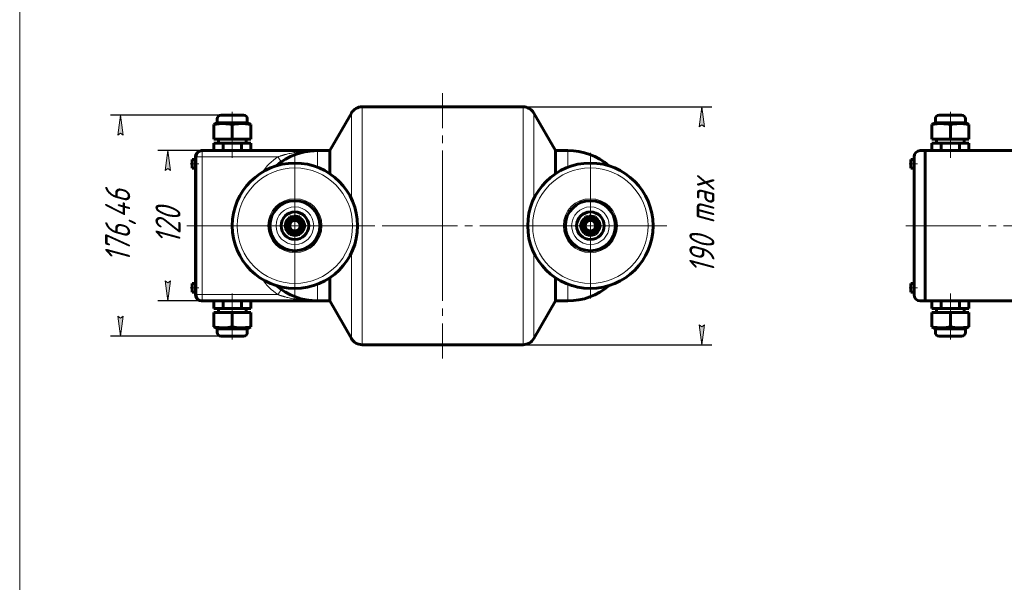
# Model space of a CAD drawing. Header units: millimetres. Extents: x 0 to 297, y 0 to 420.
# Tile 2 of 7: x 0 to 197, y 112 to 225. Entities that reach past the tile are written whole.
import ezdxf

# ---------------------------------------------------------------- set-up
doc = ezdxf.new("R2010")
doc.units = ezdxf.units.MM
for name, pattern in [('K5LT_AXLED', [19.5, 15, -1.5, 1.5, -1.5]), ('K5LT_BASIC', [0]), ('K5LT_THIN', [0])]:
    doc.linetypes.add(name, pattern=pattern)
doc.layers.add('Системный слой', color=7, linetype='Continuous')
doc.styles.add('KDIMTEXTSTYLE', font='GOST_AU.SHX', dxfattribs={"width": 0.96, "oblique": 15, "height": 5})
doc.dimstyles.new('KDIMSTYLE (0.25)', dxfattribs={"dimtxt": 5, "dimasz": 1, "dimexe": 2, "dimexo": 0, "dimgap": 1, "dimtad": 1, "dimlfac": 4, "dimtxsty": 'KDIMTEXTSTYLE', "dimsah": 1, "dimcen": 0, "dimdle": 1, "dimadec": 0, "dimazin": 0, "dimtfac": 0.667, "dimtmove": 0, "dimatfit": 3, "dimfxl": 1, "dimtvp": 1, "dimtolj": 1, "dimtzin": 0, "dimarcsym": 0})

# ---------------------------------------------------------------- blocks, each defined once
blk = doc.blocks.new('U2')
at = {"layer": 'Системный слой', "color": 30, "linetype": 'K5LT_AXLED', "lineweight": 18, "true_color": 0xff8000}
for q in [(54.95, 197.96), (40.43, 183.44), (69.46, 183.44), (54.95, 168.93)]:
    blk.add_line((54.95, 183.44), q, dxfattribs=at)
blk = doc.blocks.new('U3')
at = {"layer": 'Системный слой', "color": 30, "linetype": 'K5LT_AXLED', "lineweight": 18, "true_color": 0xff8000}
for q in [(113.95, 197.96), (99.43, 183.44), (128.46, 183.44), (113.95, 168.93)]:
    blk.add_line((113.95, 183.44), q, dxfattribs=at)
blk = doc.blocks.new('KDIMARROW_01')
at = {"layer": 'Системный слой'}
blk.add_hatch(color=0, dxfattribs=at).paths.add_polyline_path([(0, 0), (-4, 0.53), (-3.6, 0), (-4, -0.53)])
at = {"layer": 'Системный слой', "color": 0, "linetype": 'K5LT_THIN', "lineweight": 18}
for p, q in [((-3.6, 0), (-4, 0.53)), ((-4, 0.53), (0, 0)), ((0, 0), (-4, -0.53)), ((-4, -0.53), (-3.6, 0)), ((0, 0), (-1, 0))]:
    blk.add_line(p, q, dxfattribs=at)
blk = doc.blocks.new('KDIMARROW_02')
at = {"layer": 'Системный слой'}
blk.add_hatch(color=0, dxfattribs=at).paths.add_polyline_path([(3.6, 0), (4, 0.53), (0, 0), (4, -0.53)])
at = {"layer": 'Системный слой', "color": 0, "linetype": 'K5LT_THIN', "lineweight": 18}
for p, q in [((0, 0), (-1, 0)), ((4, 0.53), (0, 0)), ((0, 0), (4, -0.53)), ((0, 0), (6, 0)), ((3.6, 0), (4, 0.53)), ((4, -0.53), (3.6, 0))]:
    blk.add_line(p, q, dxfattribs=at)
blk = doc.blocks.new('U29')
at = {"layer": 'Системный слой', "color": 5, "linetype": 'K5LT_BASIC', "lineweight": 60, "true_color": 0x0000ff}
for p, q in [((39.45, 204), (39.45, 204.75)), ((44.7, 205.5), (40.2, 205.5)), ((45.45, 204), (45.45, 204.75)), ((39.45, 204), (38.78, 203.62)), ((38.78, 200.75), (38.78, 203.62)), ((39.45, 204), (42.49, 204)), ((45.45, 204), (42.41, 204)), ((42.45, 203.62), (42.45, 200.75)), ((45.45, 204), (46.12, 203.62)), ((46.12, 200.75), (46.12, 203.62)), ((46.12, 200.75), (38.78, 200.75)), ((39.7, 199.94), (39.7, 200.75)), ((45.2, 199.94), (45.2, 200.75)), ((46.12, 199.94), (38.78, 199.94)), ((38.78, 198.44), (38.78, 199.94)), ((40.61, 198.44), (40.61, 199.94)), ((44.28, 198.44), (44.28, 199.94)), ((46.12, 198.44), (46.12, 199.94)), ((38.78, 198.44), (42.45, 198.44)), ((44.91, 198.44), (41.91, 198.44)), ((44.91, 198.44), (41.91, 198.44)), ((46.12, 198.44), (42.45, 198.44))]:
    blk.add_line(p, q, dxfattribs=at)
for centre, radius, start, end in [((40.2, 204.75), 0.75, 90, 180), ((44.7, 204.75), 0.75, 0, 90), ((44.91, 196.94), 1.5, 90, 90.0438), ((44.91, 196.94), 1.5, 90, 90.0438), ((44.91, 196.94), 1.5, 90, 90.0281)]:
    blk.add_arc(centre, radius, start, end, dxfattribs=at)
for points in [[(38.78, 203.62), (39.47, 203.77), (40.16, 203.84), (40.84, 203.82), (41.38, 203.8), (41.91, 203.74), (42.45, 203.62)], [(46.12, 203.62), (45.43, 203.77), (44.74, 203.84), (44.05, 203.82), (43.52, 203.8), (42.98, 203.74), (42.45, 203.62)]]:
    blk.add_open_spline(points, degree=3, knots=[0, 0, 0, 0, 1, 1, 1, 2, 2, 2, 2], dxfattribs=at)
blk = doc.blocks.new('U28')
at = {"layer": 'Системный слой', "color": 30, "linetype": 'K5LT_AXLED', "lineweight": 18, "true_color": 0xff8000}
blk.add_line((42.45, 206.17), (42.45, 196.97), dxfattribs=at)
at = {"layer": 'Системный слой'}
blk.add_blockref('U29', (0, 0), dxfattribs=at)
blk = doc.blocks.new('U31')
at = {"layer": 'Системный слой', "color": 5, "linetype": 'K5LT_BASIC', "lineweight": 60, "true_color": 0x0000ff}
for p, q in [((182.82, 204), (182.82, 204.75)), ((188.07, 205.5), (183.57, 205.5)), ((188.82, 204), (188.82, 204.75)), ((182.82, 204), (182.14, 203.62)), ((182.14, 200.75), (182.14, 203.62)), ((182.82, 204), (185.86, 204)), ((188.82, 204), (185.78, 204)), ((185.82, 203.62), (185.82, 200.75)), ((188.82, 204), (189.49, 203.62)), ((189.49, 200.75), (189.49, 203.62)), ((189.49, 200.75), (182.14, 200.75)), ((183.07, 199.94), (183.07, 200.75)), ((188.57, 199.94), (188.57, 200.75)), ((189.49, 199.94), (182.14, 199.94)), ((182.14, 198.44), (182.14, 199.94)), ((183.98, 198.44), (183.98, 199.94)), ((187.65, 198.44), (187.65, 199.94)), ((189.49, 198.44), (189.49, 199.94)), ((182.14, 198.44), (185.82, 198.44)), ((188.27, 198.44), (185.27, 198.44)), ((188.27, 198.44), (185.27, 198.44)), ((189.49, 198.44), (185.82, 198.44))]:
    blk.add_line(p, q, dxfattribs=at)
for centre, radius, start, end in [((183.57, 204.75), 0.75, 90, 180), ((188.07, 204.75), 0.75, 0, 90), ((188.27, 196.94), 1.5, 90, 90.0438), ((188.27, 196.94), 1.5, 90, 90.0438), ((188.27, 196.94), 1.5, 90, 90.0281)]:
    blk.add_arc(centre, radius, start, end, dxfattribs=at)
for points in [[(182.14, 203.62), (182.83, 203.77), (183.52, 203.84), (184.21, 203.82), (184.75, 203.8), (185.28, 203.74), (185.82, 203.62)], [(189.49, 203.62), (188.8, 203.77), (188.11, 203.84), (187.42, 203.82), (186.89, 203.8), (186.35, 203.74), (185.82, 203.62)]]:
    blk.add_open_spline(points, degree=3, knots=[0, 0, 0, 0, 1, 1, 1, 2, 2, 2, 2], dxfattribs=at)
blk = doc.blocks.new('U30')
at = {"layer": 'Системный слой', "color": 30, "linetype": 'K5LT_AXLED', "lineweight": 18, "true_color": 0xff8000}
blk.add_line((185.82, 206.17), (185.82, 196.97), dxfattribs=at)
at = {"layer": 'Системный слой'}
blk.add_blockref('U31', (0, 0), dxfattribs=at)
blk = doc.blocks.new('U33')
at = {"layer": 'Системный слой', "color": 5, "linetype": 'K5LT_BASIC', "lineweight": 60, "true_color": 0x0000ff}
for p, q in [((38.78, 168.44), (42.45, 168.44)), ((38.78, 168.44), (38.78, 166.94)), ((40.61, 168.44), (40.61, 166.94)), ((44.91, 168.44), (41.91, 168.44)), ((44.91, 168.44), (41.91, 168.44)), ((46.12, 168.44), (42.45, 168.44)), ((44.28, 168.44), (44.28, 166.94)), ((46.12, 168.44), (46.12, 166.94)), ((46.12, 166.94), (38.78, 166.94)), ((46.12, 166.13), (38.78, 166.13)), ((38.78, 166.13), (38.78, 163.26)), ((39.7, 166.94), (39.7, 166.13)), ((42.45, 163.26), (42.45, 166.13)), ((45.2, 166.94), (45.2, 166.13)), ((46.12, 166.13), (46.12, 163.26)), ((39.45, 162.88), (38.78, 163.26)), ((45.45, 162.88), (46.12, 163.26)), ((39.45, 162.88), (42.49, 162.88)), ((39.45, 162.88), (39.45, 162.13)), ((44.7, 161.38), (40.2, 161.38)), ((45.45, 162.88), (42.41, 162.88)), ((45.45, 162.88), (45.45, 162.13))]:
    blk.add_line(p, q, dxfattribs=at)
for centre, radius, start, end in [((44.91, 169.94), 1.5, 269.9562, 270), ((44.91, 169.94), 1.5, 269.9562, 270), ((44.91, 169.94), 1.5, 269.9719, 270), ((40.2, 162.13), 0.75, 180, 270), ((44.7, 162.13), 0.75, 270, 0)]:
    blk.add_arc(centre, radius, start, end, dxfattribs=at)
for points in [[(38.78, 163.26), (39.47, 163.11), (40.16, 163.05), (40.84, 163.07), (41.38, 163.08), (41.91, 163.15), (42.45, 163.26)], [(46.12, 163.26), (45.43, 163.11), (44.74, 163.05), (44.05, 163.07), (43.52, 163.08), (42.98, 163.15), (42.45, 163.26)]]:
    blk.add_open_spline(points, degree=3, knots=[0, 0, 0, 0, 1, 1, 1, 2, 2, 2, 2], dxfattribs=at)
blk = doc.blocks.new('U32')
at = {"layer": 'Системный слой', "color": 30, "linetype": 'K5LT_AXLED', "lineweight": 18, "true_color": 0xff8000}
blk.add_line((42.45, 160.71), (42.45, 169.92), dxfattribs=at)
at = {"layer": 'Системный слой'}
blk.add_blockref('U33', (0, 0), dxfattribs=at)
blk = doc.blocks.new('U35')
at = {"layer": 'Системный слой', "color": 5, "linetype": 'K5LT_BASIC', "lineweight": 60, "true_color": 0x0000ff}
for p, q in [((182.14, 168.44), (185.82, 168.44)), ((182.14, 168.44), (182.14, 166.94)), ((183.98, 168.44), (183.98, 166.94)), ((188.27, 168.44), (185.27, 168.44)), ((188.27, 168.44), (185.27, 168.44)), ((189.49, 168.44), (185.82, 168.44)), ((187.65, 168.44), (187.65, 166.94)), ((189.49, 168.44), (189.49, 166.94)), ((189.49, 166.94), (182.14, 166.94)), ((189.49, 166.13), (182.14, 166.13)), ((182.14, 166.13), (182.14, 163.26)), ((183.07, 166.94), (183.07, 166.13)), ((185.82, 163.26), (185.82, 166.13)), ((188.57, 166.94), (188.57, 166.13)), ((189.49, 166.13), (189.49, 163.26)), ((182.82, 162.88), (182.14, 163.26)), ((188.82, 162.88), (189.49, 163.26)), ((182.82, 162.88), (185.86, 162.88)), ((182.82, 162.88), (182.82, 162.13)), ((188.07, 161.38), (183.57, 161.38)), ((188.82, 162.88), (185.78, 162.88)), ((188.82, 162.88), (188.82, 162.13))]:
    blk.add_line(p, q, dxfattribs=at)
for centre, radius, start, end in [((188.27, 169.94), 1.5, 269.9562, 270), ((188.27, 169.94), 1.5, 269.9562, 270), ((188.27, 169.94), 1.5, 269.9719, 270), ((183.57, 162.13), 0.75, 180, 270), ((188.07, 162.13), 0.75, 270, 0)]:
    blk.add_arc(centre, radius, start, end, dxfattribs=at)
for points in [[(182.14, 163.26), (182.83, 163.11), (183.52, 163.05), (184.21, 163.07), (184.75, 163.08), (185.28, 163.15), (185.82, 163.26)], [(189.49, 163.26), (188.8, 163.11), (188.11, 163.05), (187.42, 163.07), (186.89, 163.08), (186.35, 163.15), (185.82, 163.26)]]:
    blk.add_open_spline(points, degree=3, knots=[0, 0, 0, 0, 1, 1, 1, 2, 2, 2, 2], dxfattribs=at)
blk = doc.blocks.new('U34')
at = {"layer": 'Системный слой', "color": 30, "linetype": 'K5LT_AXLED', "lineweight": 18, "true_color": 0xff8000}
blk.add_line((185.82, 160.71), (185.82, 169.92), dxfattribs=at)
at = {"layer": 'Системный слой'}
blk.add_blockref('U35', (0, 0), dxfattribs=at)
blk = doc.blocks.new('U50')
at = {"color": 7, "linetype": 'K5LT_THIN', "lineweight": 18}
blk.add_line((0, 0), (0, 420), dxfattribs=at)

msp = doc.modelspace()

# ---------------------------------------------------------------- linework, layer by layer
at = {"layer": 'Системный слой', "color": 30, "linetype": 'K5LT_AXLED', "lineweight": 18, "true_color": 0xff8000}
for p, q in [((84.4487, 183.4415), (84.4487, 209.912)), ((34.0684, 195.8165), (35.7941, 195.8165)), ((177.5596, 195.8165), (179.2852, 195.8165)), ((33.4002, 183.4415), (129.2036, 183.4415)), ((84.4487, 183.4415), (84.4487, 156.971)), ((176.9316, 183.4415), (271.8839, 183.4415)), ((34.0684, 171.0665), (35.7941, 171.0665)), ((177.5596, 171.0665), (179.2852, 171.0665))]:
    msp.add_line(p, q, dxfattribs=at)
at = {"layer": 'Системный слой', "color": 5, "linetype": 'K5LT_BASIC', "lineweight": 60, "true_color": 0x0000ff}
for p, q in [((68.3995, 207.1915), (100.4978, 207.1915)), ((61.9487, 198.4415), (66.2288, 205.9318)), ((106.9487, 198.4415), (102.6685, 205.9318)), ((34.4237, 196.6912), (34.7237, 196.6912)), ((34.4237, 196.6912), (34.4237, 196.6607)), ((34.4237, 196.6607), (34.4237, 195.7095)), ((34.4237, 196.6607), (34.7237, 196.6607)), ((34.7237, 196.6914), (35.0737, 196.6914)), ((34.7237, 196.6914), (34.7237, 196.6607)), ((35.0737, 169.6915), (35.0737, 197.1915)), ((35.1987, 197.1915), (35.1987, 169.6915)), ((38.0737, 198.4415), (36.3237, 198.4415)), ((59.4487, 198.4415), (36.4487, 198.4415)), ((59.4487, 198.4415), (61.9487, 198.4415)), ((61.9487, 198.4415), (61.9487, 193.816)), ((109.4487, 198.4415), (106.9487, 198.4415)), ((106.9487, 198.4415), (106.9487, 193.816)), ((177.9148, 196.6912), (178.2148, 196.6912)), ((177.9148, 196.6912), (177.9148, 196.6607)), ((177.9148, 196.6607), (177.9148, 195.7095)), ((177.9148, 196.6607), (178.2148, 196.6607)), ((178.2148, 196.6914), (178.5648, 196.6914)), ((178.2148, 196.6914), (178.2148, 196.6607)), ((178.5648, 197.1915), (178.5648, 169.6915)), ((181.5648, 198.4415), (179.8148, 198.4415)), ((180.8148, 198.4415), (180.8148, 168.4415)), ((181.5648, 198.4415), (252.8148, 198.4415)), ((34.4237, 195.7095), (34.4237, 194.9416)), ((34.4237, 194.9416), (34.7237, 194.9416)), ((34.7237, 194.9416), (34.7237, 194.9414)), ((34.7237, 194.9414), (35.0737, 194.9414)), ((177.9148, 195.7095), (177.9148, 194.9416)), ((177.9148, 194.9416), (178.2148, 194.9416)), ((178.2148, 194.9416), (178.2148, 194.9414)), ((178.2148, 194.9414), (178.5648, 194.9414)), ((52.9279, 183.4415), (53.9383, 185.1915)), ((53.9383, 185.1915), (55.959, 185.1915)), ((54.5505, 185.1915), (54.5326, 185.2954)), ((54.7203, 185.3277), (54.7438, 185.1915)), ((54.9027, 185.3409), (54.9285, 185.1915)), ((55.959, 185.1915), (56.9694, 183.4415)), ((111.9279, 183.4415), (112.9383, 185.1915)), ((112.9383, 185.1915), (114.959, 185.1915)), ((113.5505, 185.1915), (113.5326, 185.2954)), ((113.7203, 185.3277), (113.7438, 185.1915)), ((113.9027, 185.3409), (113.9285, 185.1915)), ((114.959, 185.1915), (115.9694, 183.4415)), ((53.9383, 181.6915), (52.9279, 183.4415)), ((56.9694, 183.4415), (55.959, 181.6915)), ((112.9383, 181.6915), (111.9279, 183.4415)), ((115.9694, 183.4415), (114.959, 181.6915)), ((55.959, 181.6915), (53.9383, 181.6915)), ((114.959, 181.6915), (112.9383, 181.6915)), ((61.9487, 168.4415), (61.9487, 173.067)), ((106.9487, 168.4415), (106.9487, 173.067)), ((34.4237, 171.9414), (34.7237, 171.9414)), ((34.4237, 171.9414), (34.4237, 171.9109)), ((34.4237, 171.9109), (34.4237, 170.9597)), ((34.4237, 171.9109), (34.7237, 171.9109)), ((34.7237, 171.9416), (35.0737, 171.9416)), ((34.7237, 171.9416), (34.7237, 171.9109)), ((177.9148, 171.9414), (178.2148, 171.9414)), ((177.9148, 171.9414), (177.9148, 171.9109)), ((177.9148, 171.9109), (177.9148, 170.9597)), ((177.9148, 171.9109), (178.2148, 171.9109)), ((178.2148, 171.9416), (178.5648, 171.9416)), ((178.2148, 171.9416), (178.2148, 171.9109)), ((34.4237, 170.9597), (34.4237, 170.1918)), ((34.4237, 170.1918), (34.7237, 170.1918)), ((34.7237, 170.1918), (34.7237, 170.1916)), ((34.7237, 170.1916), (35.0737, 170.1916)), ((177.9148, 170.9597), (177.9148, 170.1918)), ((177.9148, 170.1918), (178.2148, 170.1918)), ((178.2148, 170.1918), (178.2148, 170.1916)), ((178.2148, 170.1916), (178.5648, 170.1916)), ((36.448, 168.4415), (36.3237, 168.4415)), ((59.4487, 168.4415), (36.4487, 168.4415)), ((59.4487, 168.4415), (61.9487, 168.4415)), ((61.9487, 168.4415), (66.2288, 160.9511)), ((106.9487, 168.4415), (102.6685, 160.9511)), ((109.4487, 168.4415), (106.9487, 168.4415)), ((181.5648, 168.4415), (179.8148, 168.4415)), ((181.5648, 168.4415), (252.8148, 168.4415)), ((68.3995, 159.6915), (100.4978, 159.6915))]:
    msp.add_line(p, q, dxfattribs=at)
at = {"layer": 'Системный слой', "color": 7, "linetype": 'K5LT_THIN', "lineweight": 18}
for p, q in [((68.3995, 159.6915), (68.3995, 207.1915)), ((100.4978, 159.6915), (100.4978, 207.1915)), ((66.2288, 188.8624), (66.2288, 205.9318)), ((102.6685, 188.8624), (102.6685, 205.9318)), ((35.0737, 197.1915), (35.1987, 197.1915)), ((35.1987, 197.1915), (36.4487, 197.1915)), ((36.3237, 198.4415), (36.3237, 198.4352)), ((36.4487, 198.4415), (36.4487, 197.1915)), ((36.4487, 197.1915), (36.4487, 169.6915)), ((51.543, 197.1915), (36.4487, 197.1915)), ((59.4487, 198.4415), (59.4487, 195.1197)), ((109.4487, 198.4415), (109.4487, 195.1197)), ((66.2288, 160.9511), (66.2288, 178.0206)), ((102.6685, 160.9511), (102.6685, 178.0206)), ((59.4487, 168.4415), (59.4487, 171.7633)), ((109.4487, 168.4415), (109.4487, 171.7633)), ((35.0737, 169.6915), (35.1987, 169.6915)), ((35.1987, 169.6915), (36.4487, 169.6915)), ((36.4487, 168.4415), (36.4487, 169.6915)), ((51.543, 169.6915), (36.4487, 169.6915)), ((36.3237, 168.4415), (36.3237, 168.4478))]:
    msp.add_line(p, q, dxfattribs=at)
at = {"layer": 'Системный слой', "color": 5, "linetype": 'K5LT_BASIC', "lineweight": 60, "true_color": 0x0000ff}
for centre, radius in [((54.9487, 183.4415), 12.5152), ((113.9487, 183.4415), 12.5152), ((54.9487, 183.4415), 5), ((113.9487, 183.4415), 5), ((54.9487, 183.4415), 2.75), ((54.9487, 183.4415), 1.6625), ((54.9487, 183.4415), 1.4225), ((113.9487, 183.4415), 2.75), ((113.9487, 183.4415), 1.6625), ((113.9487, 183.4415), 1.4225), ((54.9487, 183.4415), 1.0475), ((113.9487, 183.4415), 1.0475)]:
    msp.add_circle(centre, radius, dxfattribs=at)
at = {"layer": 'Системный слой', "color": 7, "linetype": 'K5LT_THIN', "lineweight": 18}
for centre, radius in [((54.9487, 183.4415), 11.5251), ((113.9487, 183.4415), 11.5251), ((54.9487, 183.4415), 5.396), ((113.9487, 183.4415), 5.396), ((54.9487, 183.4415), 3.75), ((113.9487, 183.4415), 3.75)]:
    msp.add_circle(centre, radius, dxfattribs=at)
at = {"layer": 'Системный слой', "color": 5, "linetype": 'K5LT_BASIC', "lineweight": 60, "true_color": 0x0000ff}
for centre, radius, start, end in [((68.3995, 204.6915), 2.5, 90, 150.255119), ((100.4978, 204.6915), 2.5, 29.744881, 90), ((36.3237, 197.1915), 1.25, 90, 180), ((36.4487, 197.1915), 1.25, 90, 180), ((59.4487, 185.9415), 12.5, 90, 130.764968), ((109.4487, 185.9415), 12.5, 49.235032, 90), ((179.8148, 197.1915), 1.25, 90, 180), ((54.9487, 183.4415), 1.9, 127.080458, 172.919542), ((54.9487, 183.4415), 1.9, 102.648279, 112.919542), ((54.9487, 183.4415), 1.9, 91.385276, 96.901906), ((54.9487, 183.4415), 1.9, 67.080458, 91.385276), ((54.9487, 183.4415), 1.9, 7.080458, 52.919542), ((113.9487, 183.4415), 1.9, 127.080458, 172.919542), ((113.9487, 183.4415), 1.9, 102.648279, 112.919542), ((113.9487, 183.4415), 1.9, 91.385276, 96.901906), ((113.9487, 183.4415), 1.9, 67.080458, 91.385276), ((113.9487, 183.4415), 1.9, 7.080458, 52.919542), ((54.9487, 183.4415), 1.9, 187.080458, 232.919542), ((54.9487, 183.4415), 1.9, 307.080463, 352.919542), ((113.9487, 183.4415), 1.9, 187.080458, 232.919542), ((113.9487, 183.4415), 1.9, 307.080463, 352.919542), ((54.9487, 183.4415), 1.9, 247.080458, 292.919537), ((113.9487, 183.4415), 1.9, 247.080458, 292.919537), ((59.4487, 180.9415), 12.5, 229.235032, 270), ((109.4487, 180.9415), 12.5, 270, 310.764968), ((36.3237, 169.6915), 1.25, 180, 270), ((36.4487, 169.6915), 1.25, 180, 270), ((179.8148, 169.6915), 1.25, 180, 270), ((68.3995, 162.1915), 2.5, 209.744881, 270), ((100.4978, 162.1915), 2.5, 270, 330.255119)]:
    msp.add_arc(centre, radius, start, end, dxfattribs=at)
at = {"layer": 'Системный слой', "color": 7, "linetype": 'K5LT_THIN', "lineweight": 18}
for centre, start, end in [((59.4487, 185.9415), 125.096801, 143.65564), ((59.4487, 180.9415), 216.34436, 234.903199)]:
    msp.add_arc(centre, 13.75, start, end, dxfattribs=at)
for points, knots in [([(51.543, 197.1915), (51.612, 197.2133), (51.7336, 197.2533), (51.8913, 197.3067), (52.0129, 197.3478), (52.1128, 197.3811), (52.2064, 197.4112), (52.3045, 197.4406), (52.4126, 197.4734), (52.5365, 197.5098), (52.6729, 197.549), (52.8154, 197.5888), (52.9869, 197.6353), (53.2278, 197.6984), (53.5845, 197.7864), (54.0653, 197.895), (54.6479, 198.0118), (55.3086, 198.1258), (56.0243, 198.2286), (56.809, 198.3179), (57.6504, 198.3872), (58.5409, 198.4315), (59.144, 198.4415), (59.4487, 198.4415)], [0, 0, 0, 0, 0.654275, 1.16777524, 1.53288743, 1.83660814, 2.13421004, 2.42950233, 2.75524789, 3.14938242, 3.58213178, 4.01923864, 4.46350192, 5.16727393, 6.24202019, 7.73884226, 9.56016328, 11.53898413, 13.71850061, 16.01718623, 18.59673115, 21.27089265, 24, 24, 24, 24]), ([(52.2617, 196.1688), (52.2612, 196.1684), (52.2556, 196.1744), (52.2359, 196.2003), (52.2084, 196.2379), (52.1731, 196.2867), (52.1295, 196.348), (52.0782, 196.4206), (52.0205, 196.5027), (51.9585, 196.5913), (51.8972, 196.6792), (51.8423, 196.7582), (51.7959, 196.825), (51.7558, 196.8829), (51.7193, 196.9358), (51.6841, 196.9866), (51.6464, 197.0413), (51.6078, 197.0973), (51.5722, 197.1489), (51.5515, 197.1791), (51.543, 197.1915)], [0, 0, 0, 0, 1.92711753, 3.6055375, 5.09450456, 6.61351192, 8.16540134, 9.6875459, 11.20623524, 12.71931026, 14.11699412, 15.26775157, 16.17089995, 16.93904966, 17.6539639, 18.31564268, 18.97962585, 19.82266938, 20.5144578, 21, 21, 21, 21]), ([(52.2617, 170.7142), (52.2612, 170.7146), (52.2556, 170.7086), (52.2359, 170.6827), (52.2084, 170.6451), (52.1731, 170.5962), (52.1295, 170.5349), (52.0782, 170.4624), (52.0205, 170.3803), (51.9585, 170.2917), (51.8972, 170.2038), (51.8423, 170.1248), (51.7959, 170.058), (51.7558, 170.0001), (51.7193, 169.9472), (51.6841, 169.8964), (51.6464, 169.8417), (51.6078, 169.7857), (51.5722, 169.7341), (51.5515, 169.7039), (51.543, 169.6915)], [0, 0, 0, 0, 1.92711753, 3.6055375, 5.09450456, 6.61351192, 8.16540134, 9.6875459, 11.20623524, 12.71931026, 14.11699412, 15.26775157, 16.17089995, 16.93904966, 17.6539639, 18.31564268, 18.97962585, 19.82266938, 20.5144578, 21, 21, 21, 21]), ([(51.543, 169.6915), (51.612, 169.6697), (51.7336, 169.6297), (51.8913, 169.5762), (52.0129, 169.5352), (52.1128, 169.5019), (52.2064, 169.4718), (52.3045, 169.4424), (52.4126, 169.4096), (52.5365, 169.3732), (52.6729, 169.334), (52.8154, 169.2942), (52.9869, 169.2477), (53.2278, 169.1846), (53.5845, 169.0966), (54.0653, 168.988), (54.6479, 168.8712), (55.3086, 168.7572), (56.0243, 168.6544), (56.809, 168.5651), (57.6504, 168.4957), (58.5409, 168.4515), (59.144, 168.4415), (59.4487, 168.4415)], [0, 0, 0, 0, 0.654275, 1.16777524, 1.53288743, 1.83660814, 2.13421004, 2.42950233, 2.75524789, 3.14938242, 3.58213178, 4.01923864, 4.46350192, 5.16727393, 6.24202019, 7.73884226, 9.56016328, 11.53898413, 13.71850061, 16.01718623, 18.59673115, 21.27089265, 24, 24, 24, 24])]:
    msp.add_open_spline(points, degree=3, knots=knots, dxfattribs=at)
at = {"layer": 'Системный слой', "color": 5, "linetype": 'K5LT_BASIC', "lineweight": 60, "true_color": 0x0000ff}
for points, knots in [([(59.2745, 198.4403), (59.2716, 198.4402), (59.2686, 198.4402), (59.2609, 198.4401), (59.2562, 198.44), (59.2467, 198.4399), (59.2418, 198.4398), (59.2322, 198.4396), (59.2275, 198.4395), (59.218, 198.4394), (59.2132, 198.4393), (59.2078, 198.4392), (59.2071, 198.4392), (59.2056, 198.4391), (59.2047, 198.4391), (59.2017, 198.4391), (59.1995, 198.439), (59.1928, 198.4389), (59.1884, 198.4388), (59.175, 198.4385), (59.1662, 198.4383), (59.1395, 198.4377), (59.1218, 198.4372), (59.0685, 198.4358), (59.033, 198.4346), (58.9265, 198.4308), (58.8555, 198.4276), (58.6425, 198.4163), (58.5005, 198.4063), (58.2108, 198.3809), (58.0633, 198.3654), (57.7683, 198.3289), (57.621, 198.3081), (57.3946, 198.2718), (57.3155, 198.2584), (57.2364, 198.2442)], [113.6792766, 113.6792766, 113.6792766, 113.6792766, 119.54262866, 119.54262866, 128.84115893, 128.84115893, 138.13968921, 138.13968921, 147.43821948, 147.43821948, 156.73674976, 156.73674976, 158.09110233, 158.09110233, 159.72015319, 159.72015319, 164.0579092, 164.0579092, 172.73342121, 172.73342121, 190.08444524, 190.08444524, 224.7864933, 224.7864933, 294.19058942, 294.19058942, 432.99878165, 432.99878165, 710.61516611, 710.61516611, 999.21516611, 999.21516611, 1287.81516611, 1287.81516611, 1443, 1443, 1443, 1443]), ([(58.7903, 198.4241), (58.8342, 198.4265), (58.8781, 198.4285), (58.9659, 198.4322), (59.0098, 198.4339), (59.0976, 198.4366), (59.1416, 198.4378), (59.1902, 198.4388), (59.195, 198.4389), (59.1997, 198.439)], [0, 0, 0, 0, 284.6, 284.6, 569.2, 569.2, 853.8, 853.8, 884.58302326, 884.58302326, 884.58302326, 884.58302326]), ([(59.2745, 168.4427), (59.2716, 168.4427), (59.2686, 168.4428), (59.2609, 168.4429), (59.2562, 168.443), (59.2467, 168.4431), (59.2418, 168.4432), (59.2322, 168.4434), (59.2275, 168.4434), (59.218, 168.4436), (59.2132, 168.4437), (59.2078, 168.4438), (59.2071, 168.4438), (59.2056, 168.4439), (59.2047, 168.4439), (59.2017, 168.4439), (59.1995, 168.444), (59.1928, 168.4441), (59.1884, 168.4442), (59.175, 168.4445), (59.1662, 168.4447), (59.1395, 168.4453), (59.1218, 168.4458), (59.0685, 168.4472), (59.033, 168.4484), (58.9265, 168.4522), (58.8555, 168.4554), (58.6425, 168.4667), (58.5005, 168.4767), (58.2108, 168.5021), (58.0633, 168.5176), (57.7683, 168.5541), (57.621, 168.5749), (57.3946, 168.6111), (57.3155, 168.6246), (57.2364, 168.6388)], [113.67927662, 113.67927662, 113.67927662, 113.67927662, 119.54262868, 119.54262868, 128.84115896, 128.84115896, 138.13968924, 138.13968924, 147.43821951, 147.43821951, 156.73674979, 156.73674979, 158.09110237, 158.09110237, 159.72015321, 159.72015321, 164.05790922, 164.05790922, 172.73342123, 172.73342123, 190.08444525, 190.08444525, 224.7864933, 224.7864933, 294.1905894, 294.1905894, 432.99878158, 432.99878158, 710.61516596, 710.61516596, 999.21516596, 999.21516596, 1287.81516596, 1287.81516596, 1443, 1443, 1443, 1443]), ([(58.7903, 168.4588), (58.8342, 168.4565), (58.8781, 168.4544), (58.9659, 168.4507), (59.0098, 168.4491), (59.0976, 168.4463), (59.1416, 168.4452), (59.1902, 168.4442), (59.195, 168.4441), (59.1997, 168.444)], [0, 0, 0, 0, 284.6, 284.6, 569.2, 569.2, 853.8, 853.8, 884.58302319, 884.58302319, 884.58302319, 884.58302319])]:
    msp.add_open_spline(points, degree=3, knots=knots, dxfattribs=at)

# ---------------------------------------------------------------- block references
msp.add_blockref('U50', (0, 0))
at = {"layer": 'Системный слой'}
for name in ['U28', 'U30', 'U2', 'U3', 'U32', 'U34']:
    msp.add_blockref(name, (0, 0), dxfattribs=at)

# ---------------------------------------------------------------- dimensions: what is measured, and where the dimension line sits
at = {"layer": 'Системный слой', "color": 7}
msp.add_diameter_dim_2p(p1=(216.4257, 189.1009), p2=(215.2039, 191.2821), dimstyle='KDIMSTYLE (0.25)', override={"dimtih": 1, "dimtoh": 1, "dimpost": '\\H5.0;\\W0.965;\\Q15;М<>\\H5.0;\\W0.965;\\Q15;\\Q15;х15\\X\\H5.0;\\W0.965;\\Q15;\\Q15;4 отв.', "dimblk1": 'KDIMARROW_02', "dimblk2": 'KDIMARROW_02', "dimclrt": 7, "dimtmove": 1, "dimatfit": 2, "dimtolj": 1}, dxfattribs=at).render()
for base, p1, p2, location, override in [((136.2136, 207.1915), (92.1406, 159.6915), (100.4978, 207.1915), (136.2136, 183.4415), {"dimexo": 0, "dimpost": '\\H5.0;\\W0.965;\\Q15;<>\\H5.0;\\W0.965;\\Q15;\\Q15; max', "dimblk1": 'KDIMARROW_01', "dimblk2": 'KDIMARROW_01', "dimse1": 0, "dimse2": 0, "dimclrt": 7, "dimtolj": 1}), ((20.1454, 205.4993), (42.4487, 161.3837), (42.4487, 205.4993), (20.1454, 183.4415), {"dimexo": 0, "dimpost": '\\H5.0;\\W0.965;\\Q15;<>', "dimblk1": 'KDIMARROW_01', "dimblk2": 'KDIMARROW_01', "dimse1": 0, "dimse2": 0, "dimclrt": 7, "dimtolj": 1}), ((29.607, 198.4415), (38.183, 168.4415), (36.4487, 198.4415), (29.607, 183.4415), {"dimexo": 0, "dimpost": '\\H5.0;\\W0.965;\\Q15;<>', "dimblk1": 'KDIMARROW_01', "dimblk2": 'KDIMARROW_01', "dimse1": 0, "dimse2": 0, "dimclrt": 7, "dimtolj": 1})]:
    msp.add_linear_dim(base=base, p1=p1, p2=p2, angle=90, location=location, dimstyle='KDIMSTYLE (0.25)', override=override, dxfattribs=at).render()

doc.saveas('drawing.dxf')
